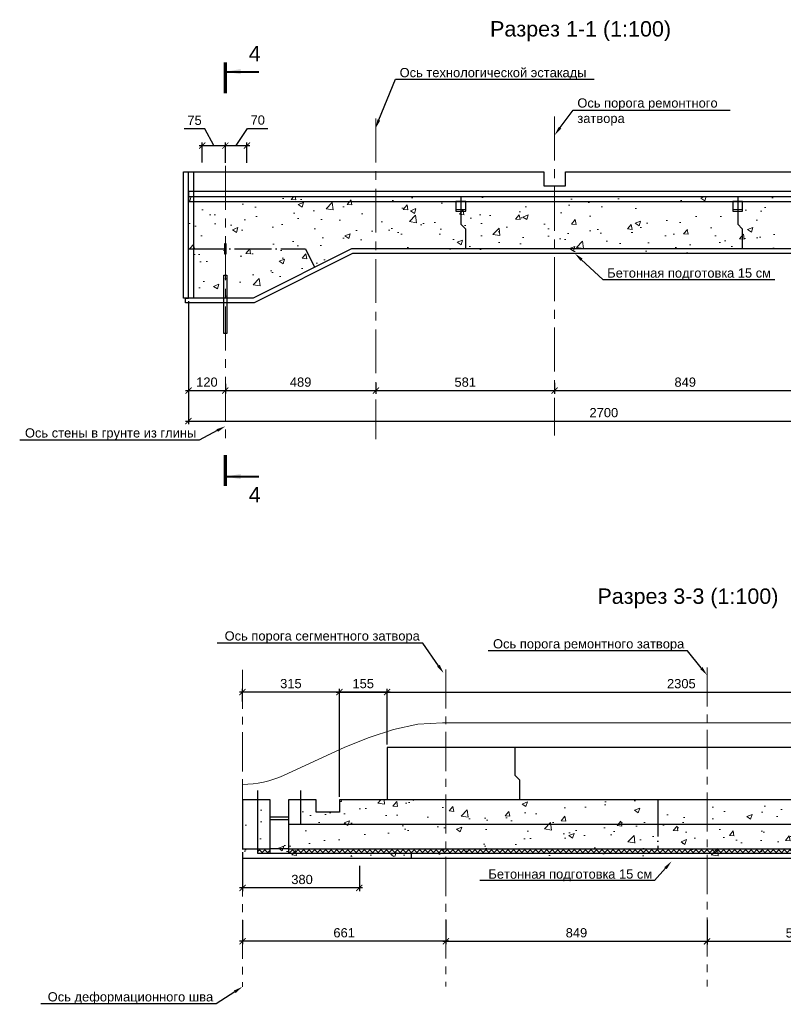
# Model space of a CAD drawing. Header units: millimetres. Extents: x 455957 to 840819, y 462720 to 618741.
# Tile 1 of 17: x 455957 to 480773, y 464935 to 496947. Entities that reach past the tile are written whole.
import ezdxf
from ezdxf import colors
from ezdxf.entities.mleader import LeaderData, LeaderLine
from ezdxf.enums import TextEntityAlignment as Align
from ezdxf.math import Vec2, Vec3

# ---------------------------------------------------------------- set-up
doc = ezdxf.new("R2010")
doc.units = ezdxf.units.MM
for name, pattern in [('ACAD_ISO04W100', [30, 24, -3, 0, -3]), ('PHANTOM', [63.5, 31.75, -6.35, 6.35, -6.35, 6.35, -6.35]), ('осевая', [50.8, 31.75, -6.35, 6.35, -6.35])]:
    doc.linetypes.add(name, pattern=pattern)
for name, color, linetype in [('00', 7, 'Continuous'), ('Оси', 1, 'осевая'), ('Размеры', 7, 'Continuous'), ('Штриховка', 7, 'Continuous')]:
    doc.layers.add(name, color=color, linetype=linetype)
for name, color, linetype, lineweight in [('Бетон', 7, 'Continuous', 50), ('ГТО-2_Размеры', 7, 'Continuous', 15), ('ГТО_Разрезы. Сечения.Узлы', 255, 'Continuous', 40), ('Мастика', 7, 'Continuous', 0), ('Отдел_Выноски(стрелка)', 7, 'Continuous', 15), ('Отдел_Заглавные надписи', 7, 'Continuous', 30)]:
    doc.layers.add(name, color=color, linetype=linetype, lineweight=lineweight)
doc.styles.add('arial', font='arial.ttf')
doc.styles.add('аrial', font='arial.ttf')
doc.styles.add('Рогун1', font='arial.ttf')
doc.dimstyles.new('100 мм', dxfattribs={"dimscale": 100, "dimtxt": 3.5, "dimasz": 2, "dimexe": 1, "dimexo": 1, "dimgap": 1.2, "dimtad": 1, "dimdec": 0, "dimlfac": 0.1, "dimrnd": 0.0001, "dimtxsty": 'Рогун1', "dimblk": 'ARCHTICK', "dimcen": 2.5, "dimdle": 1, "dimaunit": 1, "dimadec": 1, "dimazin": 0, "dimtfac": 1, "dimtdec": 0, "dimtmove": 1, "dimatfit": 3, "dimldrblk": 'ARCHTICK', "dimfxl": 1, "dimtfill": 1, "dimarcsym": 0})
doc.dimstyles.new('hren115', dxfattribs={"dimtxt": 0.3, "dimasz": 3, "dimexe": 0.18, "dimexo": 0.0625, "dimgap": 0.1, "dimtad": 2, "dimtih": 1, "dimtoh": 1, "dimdec": 4, "dimzin": 0, "dimdsep": 46, "dimtxsty": 'arial', "dimcen": 0, "dimclrt": 256, "dimadec": 0, "dimazin": 0, "dimtfac": 1, "dimtdec": 4, "dimtofl": 0, "dimtmove": 1, "dimatfit": 0, "dimfxl": 1, "dimtolj": 1, "dimtzin": 0, "dimarcsym": 1})

# ---------------------------------------------------------------- blocks, each defined once
blk = doc.blocks.new('_ArchTick')
at = {"color": 0, "linetype": 'ByBlock', "const_width": 0.15}
blk.add_lwpolyline([(-0.5, -0.5), (0.5, 0.5)], dxfattribs=at)
blk = doc.blocks.new('*D25')
at = {"layer": 'Defpoints', "color": 0, "transparency": 16777216}
for p in [(461441, 487746), (488441, 484301), (488441, 483896)]:
    blk.add_point(p, dxfattribs=at)
at = {"layer": 'ГТО-2_Размеры', "color": 0, "lineweight": -2, "transparency": 16777216}
for p, q in [((461441, 487646), (461441, 483796)), ((488441, 484201), (488441, 483796)), ((461341, 483896), (488541, 483896))]:
    blk.add_line(p, q, dxfattribs=at)
at = {"layer": 'ГТО-2_Размеры', "color": 0, "lineweight": -2, "transparency": 16777216, "xscale": 200, "yscale": 200, "zscale": 200, "rotation": 180}
blk.add_blockref('_ArchTick', (461441, 483896), dxfattribs=at)
at = {"layer": 'ГТО-2_Размеры', "color": 0, "lineweight": -2, "transparency": 16777216, "xscale": 200, "yscale": 200, "zscale": 200}
blk.add_blockref('_ArchTick', (488441, 483896), dxfattribs=at)
at = {"layer": 'ГТО-2_Размеры', "color": 0, "transparency": 16777216, "insert": (474941, 484170), "char_height": 300, "attachment_point": 5, "style": 'Рогун1'}
blk.add_mtext('2700', dxfattribs=at)
blk = doc.blocks.new('*D26')
at = {"layer": 'Defpoints', "color": 0, "transparency": 16777216}
for p in [(461441, 487896), (462641, 485207), (462641, 484889)]:
    blk.add_point(p, dxfattribs=at)
at = {"layer": 'ГТО-2_Размеры', "color": 0, "lineweight": -2, "transparency": 16777216}
for p, q in [((461441, 487796), (461441, 484789)), ((462641, 485107), (462641, 484789)), ((461341, 484889), (462741, 484889))]:
    blk.add_line(p, q, dxfattribs=at)
at = {"layer": 'ГТО-2_Размеры', "color": 0, "lineweight": -2, "transparency": 16777216, "xscale": 200, "yscale": 200, "zscale": 200, "rotation": 180}
blk.add_blockref('_ArchTick', (461441, 484889), dxfattribs=at)
at = {"layer": 'ГТО-2_Размеры', "color": 0, "lineweight": -2, "transparency": 16777216, "xscale": 200, "yscale": 200, "zscale": 200}
blk.add_blockref('_ArchTick', (462641, 484889), dxfattribs=at)
at = {"layer": 'ГТО-2_Размеры', "color": 0, "transparency": 16777216, "insert": (462041, 485162), "char_height": 300, "attachment_point": 5, "style": 'Рогун1'}
blk.add_mtext('120', dxfattribs=at)
blk = doc.blocks.new('*D27')
at = {"layer": 'Defpoints', "color": 0, "transparency": 16777216}
for p in [(462641, 485207), (467531, 485239), (467531, 484889)]:
    blk.add_point(p, dxfattribs=at)
at = {"layer": 'ГТО-2_Размеры', "color": 0, "lineweight": -2, "transparency": 16777216}
for p, q in [((462641, 485107), (462641, 484789)), ((467531, 485139), (467531, 484789)), ((462541, 484889), (467631, 484889))]:
    blk.add_line(p, q, dxfattribs=at)
at = {"layer": 'ГТО-2_Размеры', "color": 0, "lineweight": -2, "transparency": 16777216, "xscale": 200, "yscale": 200, "zscale": 200, "rotation": 180}
blk.add_blockref('_ArchTick', (462641, 484889), dxfattribs=at)
at = {"layer": 'ГТО-2_Размеры', "color": 0, "lineweight": -2, "transparency": 16777216, "xscale": 200, "yscale": 200, "zscale": 200}
blk.add_blockref('_ArchTick', (467531, 484889), dxfattribs=at)
at = {"layer": 'ГТО-2_Размеры', "color": 0, "transparency": 16777216, "insert": (465086, 485162), "char_height": 300, "attachment_point": 5, "style": 'Рогун1'}
blk.add_mtext('489', dxfattribs=at)
blk = doc.blocks.new('*D28')
at = {"layer": 'Defpoints', "color": 0, "transparency": 16777216}
for p in [(467531, 485239), (473341, 485239), (473341, 484888)]:
    blk.add_point(p, dxfattribs=at)
at = {"layer": 'ГТО-2_Размеры', "color": 0, "lineweight": -2, "transparency": 16777216}
for p, q in [((467531, 485139), (467531, 484788)), ((473341, 485139), (473341, 484788)), ((467431, 484888), (473441, 484888))]:
    blk.add_line(p, q, dxfattribs=at)
at = {"layer": 'ГТО-2_Размеры', "color": 0, "lineweight": -2, "transparency": 16777216, "xscale": 200, "yscale": 200, "zscale": 200, "rotation": 180}
blk.add_blockref('_ArchTick', (467531, 484888), dxfattribs=at)
at = {"layer": 'ГТО-2_Размеры', "color": 0, "lineweight": -2, "transparency": 16777216, "xscale": 200, "yscale": 200, "zscale": 200}
blk.add_blockref('_ArchTick', (473341, 484888), dxfattribs=at)
at = {"layer": 'ГТО-2_Размеры', "color": 0, "transparency": 16777216, "insert": (470436, 485161), "char_height": 300, "attachment_point": 5, "style": 'Рогун1'}
blk.add_mtext('581', dxfattribs=at)
blk = doc.blocks.new('*D29')
at = {"layer": 'Defpoints', "color": 0, "transparency": 16777216}
for p in [(481831, 485684), (473341, 485239), (481831, 484888)]:
    blk.add_point(p, dxfattribs=at)
at = {"layer": 'ГТО-2_Размеры', "color": 0, "lineweight": -2, "transparency": 16777216}
for p, q in [((481831, 485584), (481831, 484788)), ((473341, 485139), (473341, 484788)), ((473241, 484888), (481931, 484888))]:
    blk.add_line(p, q, dxfattribs=at)
at = {"layer": 'ГТО-2_Размеры', "color": 0, "lineweight": -2, "transparency": 16777216, "xscale": 200, "yscale": 200, "zscale": 200, "rotation": 180}
blk.add_blockref('_ArchTick', (473341, 484888), dxfattribs=at)
at = {"layer": 'ГТО-2_Размеры', "color": 0, "lineweight": -2, "transparency": 16777216, "xscale": 200, "yscale": 200, "zscale": 200}
blk.add_blockref('_ArchTick', (481831, 484888), dxfattribs=at)
at = {"layer": 'ГТО-2_Размеры', "color": 0, "transparency": 16777216, "insert": (477586, 485161), "char_height": 300, "attachment_point": 5, "style": 'Рогун1'}
blk.add_mtext('849', dxfattribs=at)
blk = doc.blocks.new('*D43')
at = {"layer": 'Defpoints', "color": 0, "transparency": 16777216}
for p in [(463341, 492853), (462641, 492196), (463341, 492196)]:
    blk.add_point(p, dxfattribs=at)
at = {"layer": 'ГТО-2_Размеры', "color": 0, "lineweight": -2, "transparency": 16777216}
for p, q in [((462991, 492853), (463360, 493408)), ((463360, 493408), (464026, 493408)), ((462541, 492853), (463441, 492853)), ((462641, 492296), (462641, 492953)), ((463341, 492296), (463341, 492953))]:
    blk.add_line(p, q, dxfattribs=at)
at = {"layer": 'ГТО-2_Размеры', "color": 0, "lineweight": -2, "transparency": 16777216, "xscale": 200, "yscale": 200, "zscale": 200, "rotation": 180}
blk.add_blockref('_ArchTick', (462641, 492853), dxfattribs=at)
at = {"layer": 'ГТО-2_Размеры', "color": 0, "lineweight": -2, "transparency": 16777216, "xscale": 200, "yscale": 200, "zscale": 200}
blk.add_blockref('_ArchTick', (463341, 492853), dxfattribs=at)
at = {"layer": 'ГТО-2_Размеры', "color": 0, "transparency": 16777216, "insert": (463693, 493682), "char_height": 300, "attachment_point": 5, "style": 'Рогун1'}
blk.add_mtext('70', dxfattribs=at)
blk = doc.blocks.new('*D47')
at = {"layer": 'Defpoints', "color": 0, "transparency": 16777216}
for p in [(484106, 468056), (478296, 467778), (478296, 466982)]:
    blk.add_point(p, dxfattribs=at)
at = {"layer": 'ГТО-2_Размеры', "color": 0, "lineweight": -2, "transparency": 16777216}
for p, q in [((484106, 467956), (484106, 466882)), ((478296, 467678), (478296, 466882)), ((484206, 466982), (478196, 466982))]:
    blk.add_line(p, q, dxfattribs=at)
at = {"layer": 'ГТО-2_Размеры', "color": 0, "lineweight": -2, "transparency": 16777216, "xscale": 200, "yscale": 200, "zscale": 200, "rotation": 180}
blk.add_blockref('_ArchTick', (478296, 466982), dxfattribs=at)
at = {"layer": 'ГТО-2_Размеры', "color": 0, "lineweight": -2, "transparency": 16777216, "xscale": 200, "yscale": 200, "zscale": 200}
blk.add_blockref('_ArchTick', (484106, 466982), dxfattribs=at)
at = {"layer": 'ГТО-2_Размеры', "color": 0, "transparency": 16777216, "insert": (481201, 467255), "char_height": 300, "attachment_point": 5, "style": 'Рогун1'}
blk.add_mtext('581', dxfattribs=at)
blk = doc.blocks.new('*D50')
at = {"layer": 'Defpoints', "color": 0, "transparency": 16777216}
for p in [(463196, 467775), (469806, 467780), (463196, 466986)]:
    blk.add_point(p, dxfattribs=at)
at = {"layer": 'ГТО-2_Размеры', "color": 0, "lineweight": -2, "transparency": 16777216}
for p, q in [((463196, 467675), (463196, 466886)), ((469806, 467680), (469806, 466886)), ((469906, 466986), (463096, 466986))]:
    blk.add_line(p, q, dxfattribs=at)
at = {"layer": 'ГТО-2_Размеры', "color": 0, "lineweight": -2, "transparency": 16777216, "xscale": 200, "yscale": 200, "zscale": 200, "rotation": 180}
blk.add_blockref('_ArchTick', (463196, 466986), dxfattribs=at)
at = {"layer": 'ГТО-2_Размеры', "color": 0, "lineweight": -2, "transparency": 16777216, "xscale": 200, "yscale": 200, "zscale": 200}
blk.add_blockref('_ArchTick', (469806, 466986), dxfattribs=at)
at = {"layer": 'ГТО-2_Размеры', "color": 0, "transparency": 16777216, "insert": (466501, 467259), "char_height": 300, "attachment_point": 5, "style": 'Рогун1'}
blk.add_mtext('661', dxfattribs=at)
blk = doc.blocks.new('*D56')
at = {"layer": 'Defpoints', "color": 0, "transparency": 16777216}
for p in [(463196, 475088), (463196, 474676), (466346, 473436)]:
    blk.add_point(p, dxfattribs=at)
at = {"layer": 'ГТО-2_Размеры', "color": 0, "lineweight": -2, "transparency": 16777216}
for p, q in [((466446, 475088), (463096, 475088)), ((463196, 474776), (463196, 475188)), ((466346, 473536), (466346, 475188))]:
    blk.add_line(p, q, dxfattribs=at)
at = {"layer": 'ГТО-2_Размеры', "color": 0, "lineweight": -2, "transparency": 16777216, "xscale": 200, "yscale": 200, "zscale": 200, "rotation": 180}
blk.add_blockref('_ArchTick', (463196, 475088), dxfattribs=at)
at = {"layer": 'ГТО-2_Размеры', "color": 0, "lineweight": -2, "transparency": 16777216, "xscale": 200, "yscale": 200, "zscale": 200}
blk.add_blockref('_ArchTick', (466346, 475088), dxfattribs=at)
at = {"layer": 'ГТО-2_Размеры', "color": 0, "transparency": 16777216, "insert": (464771, 475361), "char_height": 300, "attachment_point": 5, "style": 'Рогун1'}
blk.add_mtext('315', dxfattribs=at)
blk = doc.blocks.new('*D55')
at = {"layer": 'Defpoints', "color": 0, "transparency": 16777216}
for p in [(478296, 467778), (469806, 467520), (478296, 466986)]:
    blk.add_point(p, dxfattribs=at)
at = {"layer": 'ГТО-2_Размеры', "color": 0, "lineweight": -2, "transparency": 16777216}
for p, q in [((469806, 467420), (469806, 466886)), ((478296, 467678), (478296, 466886)), ((469706, 466986), (478396, 466986))]:
    blk.add_line(p, q, dxfattribs=at)
at = {"layer": 'ГТО-2_Размеры', "color": 0, "lineweight": -2, "transparency": 16777216, "xscale": 200, "yscale": 200, "zscale": 200, "rotation": 180}
blk.add_blockref('_ArchTick', (469806, 466986), dxfattribs=at)
at = {"layer": 'ГТО-2_Размеры', "color": 0, "lineweight": -2, "transparency": 16777216, "xscale": 200, "yscale": 200, "zscale": 200}
blk.add_blockref('_ArchTick', (478296, 466986), dxfattribs=at)
at = {"layer": 'ГТО-2_Размеры', "color": 0, "transparency": 16777216, "insert": (474051, 467259), "char_height": 300, "attachment_point": 5, "style": 'Рогун1'}
blk.add_mtext('849', dxfattribs=at)
blk = doc.blocks.new('*D60')
at = {"layer": 'Defpoints', "color": 0, "transparency": 16777216}
for p in [(489396, 475086), (489396, 473286), (466346, 471586)]:
    blk.add_point(p, dxfattribs=at)
at = {"layer": 'ГТО-2_Размеры', "color": 0, "lineweight": -2, "transparency": 16777216}
for p, q in [((466246, 475086), (489496, 475086)), ((466346, 471686), (466346, 475186)), ((489396, 473386), (489396, 475186))]:
    blk.add_line(p, q, dxfattribs=at)
at = {"layer": 'ГТО-2_Размеры', "color": 0, "lineweight": -2, "transparency": 16777216, "xscale": 200, "yscale": 200, "zscale": 200, "rotation": 180}
blk.add_blockref('_ArchTick', (466346, 475086), dxfattribs=at)
at = {"layer": 'ГТО-2_Размеры', "color": 0, "lineweight": -2, "transparency": 16777216, "xscale": 200, "yscale": 200, "zscale": 200}
blk.add_blockref('_ArchTick', (489396, 475086), dxfattribs=at)
at = {"layer": 'ГТО-2_Размеры', "color": 0, "transparency": 16777216, "insert": (477460, 475359), "char_height": 300, "attachment_point": 5, "style": 'Рогун1'}
blk.add_mtext('2305', dxfattribs=at)
blk = doc.blocks.new('*D68')
at = {"layer": 'Defpoints', "color": 0, "transparency": 16777216}
for p in [(462641, 492853), (461891, 492206), (462641, 492196)]:
    blk.add_point(p, dxfattribs=at)
at = {"layer": 'ГТО-2_Размеры', "color": 0, "lineweight": -2, "transparency": 16777216}
for p, q in [((461973, 493400), (461304, 493400)), ((462266, 492853), (461973, 493400)), ((461791, 492853), (462741, 492853)), ((461891, 492306), (461891, 492953)), ((462641, 492296), (462641, 492953))]:
    blk.add_line(p, q, dxfattribs=at)
at = {"layer": 'ГТО-2_Размеры', "color": 0, "lineweight": -2, "transparency": 16777216, "xscale": 200, "yscale": 200, "zscale": 200, "rotation": 180}
blk.add_blockref('_ArchTick', (461891, 492853), dxfattribs=at)
at = {"layer": 'ГТО-2_Размеры', "color": 0, "lineweight": -2, "transparency": 16777216, "xscale": 200, "yscale": 200, "zscale": 200}
blk.add_blockref('_ArchTick', (462641, 492853), dxfattribs=at)
at = {"layer": 'ГТО-2_Размеры', "color": 0, "transparency": 16777216, "insert": (461639, 493673), "char_height": 300, "attachment_point": 5, "style": 'Рогун1'}
blk.add_mtext('75', dxfattribs=at)
blk = doc.blocks.new('*D121')
at = {"layer": 'Defpoints', "color": 0, "transparency": 16777216}
for p in [(463196, 469986), (466996, 469534), (463196, 468719)]:
    blk.add_point(p, dxfattribs=at)
at = {"layer": 'ГТО-2_Размеры', "color": 0, "lineweight": -2, "transparency": 16777216}
for p, q in [((463196, 469886), (463196, 468619)), ((466996, 469434), (466996, 468619)), ((467096, 468719), (463096, 468719))]:
    blk.add_line(p, q, dxfattribs=at)
at = {"layer": 'ГТО-2_Размеры', "color": 0, "lineweight": -2, "transparency": 16777216, "xscale": 200, "yscale": 200, "zscale": 200, "rotation": 180}
blk.add_blockref('_ArchTick', (463196, 468719), dxfattribs=at)
at = {"layer": 'ГТО-2_Размеры', "color": 0, "lineweight": -2, "transparency": 16777216, "xscale": 200, "yscale": 200, "zscale": 200}
blk.add_blockref('_ArchTick', (466996, 468719), dxfattribs=at)
at = {"layer": 'ГТО-2_Размеры', "color": 0, "transparency": 16777216, "insert": (465133, 468992), "char_height": 300, "attachment_point": 5, "style": 'Рогун1', "bg_fill": 3, "box_fill_scale": 1.1, "bg_fill_color": 256, "bg_fill_true_color": 13158600, "bg_fill_transparency": 0}
blk.add_mtext('380', dxfattribs=at)
blk = doc.blocks.new('*D122')
at = {"layer": 'Defpoints', "color": 0, "transparency": 16777216}
for p in [(466346, 475088), (466346, 474676), (467896, 473286)]:
    blk.add_point(p, dxfattribs=at)
at = {"layer": 'ГТО-2_Размеры', "color": 0, "lineweight": -2, "transparency": 16777216}
for p, q in [((467996, 475088), (466246, 475088)), ((466346, 474776), (466346, 475188)), ((467896, 473386), (467896, 475188))]:
    blk.add_line(p, q, dxfattribs=at)
at = {"layer": 'ГТО-2_Размеры', "color": 0, "lineweight": -2, "transparency": 16777216, "xscale": 200, "yscale": 200, "zscale": 200, "rotation": 180}
blk.add_blockref('_ArchTick', (466346, 475088), dxfattribs=at)
at = {"layer": 'ГТО-2_Размеры', "color": 0, "lineweight": -2, "transparency": 16777216, "xscale": 200, "yscale": 200, "zscale": 200}
blk.add_blockref('_ArchTick', (467896, 475088), dxfattribs=at)
at = {"layer": 'ГТО-2_Размеры', "color": 0, "transparency": 16777216, "insert": (467121, 475361), "char_height": 300, "attachment_point": 5, "style": 'Рогун1'}
blk.add_mtext('155', dxfattribs=at)
blk = doc.blocks.new('*U42')
at = {"color": 7, "lineweight": 70, "ltscale": 100}
for p, q in [((0, 130.87), (0, 120.87)), ((0, 3.23), (0, -6.77))]:
    blk.add_line(p, q, dxfattribs=at)
at = {"ltscale": 100, "style": 'аrial', "flags": 8}
for tag, height, p in [('W', 5, (9.6, 133.77)), ('W1', 3.5, (16.84, 96.43)), ('M', 5, (9.6, -9.67))]:
    blk.add_attdef(tag, text='', height=height, dxfattribs=at).set_placement(p, align=Align.MIDDLE)
at = {"color": 7, "ltscale": 100}
for points in [[(0, 127.87), (11, 127.87)], [(0, -3.77), (11, -3.77)]]:
    blk.add_leader(points, dimstyle='hren115', override={"dimasz": 5, "dimgap": 0.1, "dimtad": 0, "dimfxl": 1.25, "dimtfillclr": 256}, dxfattribs=at)

msp = doc.modelspace()

# ---------------------------------------------------------------- hatches: boundary and pattern name
at = {"layer": 'Мастика', "lineweight": 13}
h = msp.add_hatch(dxfattribs=at)
h.set_pattern_fill('ANSI37', color=256, scale=40)
h.set_pattern_definition([(45, (-72734.78, 340461.12), (-89.80256, 89.80256), []), (135, (-72734.78, 340461.12), (-89.80256, -89.80256), [])])
h.paths.add_polyline_path([(490296.4726787, 469985.7870992), (490296.4726787, 469835.7870992), (464696.4726787, 469835.7870992), (464696.1519671, 469985.7749144)])
h.paths.add_polyline_path([(491296.4726787, 469985.7870992), (491296.4726787, 469835.7931916), (490896.1519671, 469835.7810068), (490896.1519671, 469985.7749144)])
h.paths.add_polyline_path([(464096.4726787, 469985.7870992), (464096.4726787, 469835.7870992), (463696.4726787, 469835.7870992), (463696.4726787, 469985.7749144)])
at = {"layer": 'Штриховка', "lineweight": 13}
h = msp.add_hatch(dxfattribs=at)
h.set_pattern_fill('AR-CONC', color=256, scale=10, style=0)
h.set_pattern_definition([(50, (-63227.2, 302325.6), (1821.8467, -159.391), [190.5, -2095.5]), (355, (-63227.2, 302325.6), (-352.434, 1910.5685), [152.4, -1676.406]), (100.45144, (-63075.4, 302312.3), (1469.4125, 1751.1775), [161.9, -1780.9024]), (46.1842, (-63227.2, 302833.6), (2710.79, -420.423), [285.75, -3143.25]), (96.63556, (-63001.3, 302798.6), (2374.041, 2474.261), [242.85, -2671.356]), (351.18415, (-63227.2, 302833.6), (2374.041, 2474.261), [228.6, -2514.597]), (21, (-62973.2, 302706.6), (1516.144, -1022.652), [190.5, -2095.5]), (326, (-62973.2, 302706.6), (618.02, 1841.8797), [152.4, -1676.4]), (71.45144, (-62846.9, 302621.4), (2134.164, 819.2277), [161.9, -1780.8994]), (37.5, (-63227.2, 302325.6), (30.886, 845.5504), [0, -1656.08, 0, -1701.8, 0, -1682.75]), (7.5, (-63227.2, 302325.6), (668.1966, 1001.8057), [0, -970.28, 0, -1617.98, 0, -641.35]), (327.5, (-63793.65, 302325.6), (1355.90595, -57.28744), [0, -635, 0, -1981.2, 0, -2628.9]), (317.5, (-64047.6, 302325.6), (1481.2918, 254.265), [0, -825.5, 0, -1315.72, 0, -1866.9])])
h.paths.add_polyline_path([(488440.7061418, 489496.4506863), (483740.7061418, 489496.4506863), (483740.7061418, 491196.4506863), (461440.7061418, 491196.4506863), (461440.7061418, 487746.4506863), (463576.1163385, 487746.4506863), (466776.1163385, 489346.4506863), (481705.2959452, 489346.4506863), (484905.2959452, 487746.4506863), (488440.7061418, 487746.4506863)])
h = msp.add_hatch(dxfattribs=at)
h.set_pattern_fill('AR-CONC', color=256, scale=10, style=0)
h.set_pattern_definition([(50, (-199567, 165124.1), (1821.8467, -159.391), [190.5, -2095.5]), (355, (-199567, 165124), (-352.434, 1910.5685), [152.4, -1676.406]), (100.45144, (-199415.1, 165110.8), (1469.4125, 1751.1775), [161.9, -1780.9024]), (46.1842, (-199567, 165632), (2710.7904, -420.423), [285.75, -3143.25]), (96.63556, (-199341, 165597), (2374.041, 2474.261), [242.85, -2671.356]), (351.18415, (-199567, 165632), (2374.041, 2474.261), [228.6, -2514.597]), (21, (-199313, 165505.1), (1516.144, -1022.652), [190.5, -2095.5]), (326, (-199313, 165505), (618.0203, 1841.8797), [152.4, -1676.4]), (71.45144, (-199186.6, 165419.9), (2134.164, 819.2277), [161.9, -1780.8994]), (37.5, (-199566.96, 165124.1), (30.88603, 845.5504), [0, -1656.08, 0, -1701.8, 0, -1682.75]), (7.5, (-199567, 165124.1), (668.1966, 1001.8057), [0, -970.28, 0, -1617.98, 0, -641.35]), (327.5, (-200133.4, 165124.1), (1355.90595, -57.28744), [0, -635, 0, -1981.2, 0, -2628.9]), (317.5, (-200387.4, 165124.1), (1481.2918, 254.265), [0, -825.5, 0, -1315.72, 0, -1866.9])])
h.paths.add_polyline_path([(465444.6962966, 471588.0590333), (464696.4726787, 471583.5151652), (464696.4726787, 470285.7870992), (464096.4726787, 470285.7870992), (464096.4726787, 471585.7870992), (463196.4726787, 471585.7870992), (463196.4726787, 469752.9220785), (487015.6130045, 469685.7870992), (491796.4726787, 469685.7870992), (491796.4726787, 473285.7782997), (490896.4726787, 473285.7782997), (490896.4726787, 469815.7870992), (490296.4726787, 469815.7870992), (490296.4726787, 473285.7782997), (489396.4726787, 473285.7782997), (489396.4726787, 471585.7870992), (466346.4726787, 471585.7870992), (466346.4726787, 471185.7870992), (465596.8942138, 471185.7870992), (465596.0511437, 471585.7870992)])

# ---------------------------------------------------------------- linework, layer by layer
msp.add_line((468676.0966241, 469835.7870992), (468676.0966241, 469685.7870992))
at = {"color": 6, "lineweight": 25}
for points in [[(461280.7061418, 491996.4506863), (461600.7061419, 491996.4506863), (461600.7061419, 487896.4506863), (461280.7061418, 487896.4506863)], [(483580.7061418, 491036.4506862), (483580.7061416, 489336.4506863), (488440.7061417, 489336.4506862), (488440.706142, 489656.4506864), (483900.7061419, 489656.4506864), (483900.7061421, 491356.4506835), (461440.706142, 491356.4506864), (461440.7061417, 491036.4506862)], [(470450.7063376, 491036.4507126), (470130.7062855, 491036.4506598), (470130.7062855, 490720.3315594), (470450.7063376, 490720.3316122)], [(479450.7061937, 491036.4507126), (479130.7061416, 491036.4506598), (479130.7061416, 490720.3315594), (479450.7061937, 490720.3316122)], [(462614.5869647, 489656.4506358), (462614.5869647, 489336.4506358), (462666.8252185, 489336.4506358), (462666.8252185, 489656.4506358)]]:
    msp.add_lwpolyline(points, close=True, dxfattribs=at)
at = {"color": 4, "linetype": 'ACAD_ISO04W100', "lineweight": 25, "ltscale": 50}
for points in [[(470290.7061418, 491196.4439861), (470290.7061418, 490296.4439861), (470440.7061418, 490146.4439861), (470440.7061418, 489496.4439861)], [(479290.7061418, 491196.4439861), (479290.7061418, 490296.4439861), (479440.7061418, 490146.4439861), (479440.7061418, 489496.4439861)], [(461440.7061418, 489496.4506863), (465240.7061418, 489496.4506863), (465540.7061418, 488896.4506863)]]:
    msp.add_lwpolyline(points, dxfattribs=at)
at = {"color": 3, "lineweight": 25}
for points in [[(488440.7061418, 487896.4506863), (488440.7061418, 487746.4506863), (484905.2959452, 487746.4506863), (481705.2959452, 489346.4506863), (466776.1163385, 489346.4506863), (463576.1163385, 487746.4506863), (462640.7061418, 487746.4506863), (461340.7061418, 487746.4506863), (461340.7061418, 487896.4506863), (461440.7061418, 487896.4506863)], [(463196.4726787, 469685.7870992), (463696.4726787, 469685.7870992), (491796.4726787, 469685.7870992), (491796.4726787, 470085.7870992)]]:
    msp.add_lwpolyline(points, dxfattribs=at)
at = {"color": 1, "lineweight": 25, "ltscale": 100}
msp.add_lwpolyline([(462590.7061418, 488646.4506863), (462690.7061418, 488646.4506863), (462690.7061418, 486746.4506863), (462590.7061418, 486746.4506863)], close=True, dxfattribs=at)
at = {"color": 2, "lineweight": 25}
msp.add_lwpolyline([(489396.4726787, 473285.7782997), (467896.4726787, 473285.7782997), (467896.4726787, 471585.7782997)], dxfattribs=at)
at = {"color": 4, "linetype": 'ACAD_ISO04W100', "ltscale": 50}
for points in [[(472046.4726787, 473285.7782997), (472046.4726787, 472385.7782997), (472196.4726787, 472235.7782997), (472196.4726787, 471585.7782997)], [(476696.4726787, 471585.7870992), (476696.4726787, 469985.7870992)]]:
    msp.add_lwpolyline(points, dxfattribs=at)
at = {"layer": 'Бетон', "color": 2, "lineweight": 25, "ltscale": 10}
msp.add_lwpolyline([(483740.7061418, 491196.4506863), (483740.7061418, 489496.4506863), (488440.7061418, 489496.4506863), (488440.7061418, 487896.4506863), (484940.7061418, 487896.4506863), (481740.7061418, 489496.4506863), (466740.7061418, 489496.4506863), (463540.7061418, 487896.4506863), (462640.7061418, 487896.4506863), (461440.7061418, 487896.4506863), (461440.7061418, 491196.4506863)], close=True, dxfattribs=at)
at = {"layer": 'Бетон', "color": 251, "linetype": 'PHANTOM', "lineweight": 0, "ltscale": 10}
for points in [[(470130.7062855, 490772.5698396), (470450.7063376, 490772.5698396)], [(479130.7061416, 490772.5698396), (479450.7061937, 490772.5698396)]]:
    msp.add_lwpolyline(points, dxfattribs=at)
at = {"layer": 'Бетон', "color": 2, "lineweight": 25, "ltscale": 10}
for points in [[(490296.4726787, 469835.7870992), (490296.4726787, 473285.7782997), (489396.4726787, 473285.7782997), (489396.4726787, 471585.7870992), (466346.4726787, 471585.7870992), (466346.4726787, 471185.7870992), (465596.4726787, 471185.7870992), (465596.4726787, 471585.7870992), (464696.4726787, 471585.7870992), (464696.4726787, 469835.7870992), (464096.4726787, 469835.7870992)], [(464096.4726787, 469835.7870992), (464096.4726787, 471585.7870992), (463196.4726787, 471585.7870992), (463196.4726787, 469985.7870992), (464096.4726787, 469985.7870992)], [(464696.4726787, 469985.7870992), (464096.4726787, 469985.7870992)], [(464696.4726787, 469985.7870992), (487015.6130045, 469985.7870992), (490296.4726787, 469985.7870992)]]:
    msp.add_lwpolyline(points, dxfattribs=at)
at = {"layer": 'Бетон', "color": 1, "lineweight": 25, "ltscale": 10}
for points in [[(463696.4726787, 469835.7870992), (463696.4726787, 471885.7870992)], [(490296.4726787, 470785.7870992), (465096.4726787, 470785.7870992), (465096.4726787, 471885.7870992)], [(465096.4726787, 470785.7870992), (464696.4726787, 470785.7870992)]]:
    msp.add_lwpolyline(points, dxfattribs=at)
msp.add_lwpolyline([(464096.4726787, 471035.7870992), (464696.4726787, 471035.7870992), (464696.4726787, 470935.7870992), (464096.4726787, 470935.7870992)], close=True, dxfattribs=at)
at = {"layer": 'Бетон', "color": 5, "lineweight": 25, "ltscale": 10}
msp.add_lwpolyline([(491296.4726787, 469835.7870992), (463696.4726787, 469835.7870992)], dxfattribs=at)
at = {"layer": 'ГТО-2_Размеры'}
msp.add_lwpolyline([(491796.4726787, 473285.7782997), (491796.4726787, 474085.7782997), (470680.4726787, 474085.7782997), (469980.4726787, 474085.7782997), (469696.4726787, 474085.7782997), (468899.1562676, 474038.2062467), (468107.1562676, 473871.8862467), (467315.1562676, 473610.5262467), (466523.1562676, 473293.7262467), (464533.770625, 472378.6088511, -0.1082040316), (463196.4726787, 472085.7782997), (463196.4726787, 471585.7782997)], format="xyb", dxfattribs=at)
at = {"layer": 'Оси', "linetype": 'осевая', "lineweight": 15, "ltscale": 45}
for points in [[(467530.7061418, 493737.7184676), (467530.7061418, 483304.4080453)], [(473340.7061418, 493797.0109146), (473340.7061418, 483427.4888763)], [(462640.7061418, 492196.3220297), (462640.7061418, 483304.4080453)]]:
    msp.add_lwpolyline(points, dxfattribs=at)
at = {"layer": 'Оси', "linetype": 'осевая', "lineweight": 15, "ltscale": 40}
for points in [[(463196.4726787, 475810.1858586), (463196.4726787, 465506.4996407)], [(469806.4726787, 475820.9684631), (469806.4726787, 465517.2822452)], [(478296.4726787, 475886.8042836), (478296.4726787, 465517.2822452)]]:
    msp.add_lwpolyline(points, dxfattribs=at)
at = {"layer": 'Размеры', "lineweight": 25}
for points in [[(461440.7061418, 491196.4506863), (461440.7061418, 491996.4506863), (472560.7063532, 491995.9937303)], [(472560.7063532, 491995.9937303), (472990.7061418, 491995.9937303), (472990.7061418, 491545.9849307), (473690.7061418, 491545.9849307), (473690.7061418, 491995.9937303), (474165.6606691, 491995.9937303)], [(474165.6606691, 491995.9937303), (481237.8868943, 491996.4341748)]]:
    msp.add_lwpolyline(points, dxfattribs=at)

# ---------------------------------------------------------------- block references
at = {"layer": 'ГТО_Разрезы. Сечения.Узлы', "color": 18, "true_color": 0x000000}
ref = msp.add_blockref('*U42', (462633.6038014, 482469.7422897), dxfattribs=dict(at, xscale=100, yscale=100, zscale=100))
ref.add_attrib('W', '4', dxfattribs={"layer": '00', "color": 0, "ltscale": 100, "height": 500, "style": 'аrial', "flags": 8}).set_placement((463593.6038014, 495847.0492248), align=Align.MIDDLE)
ref.add_attrib('M', '4', dxfattribs={"layer": '00', "color": 0, "ltscale": 100, "height": 500, "style": 'аrial', "flags": 8}).set_placement((463593.6038014, 481502.881072), align=Align.MIDDLE)

# ---------------------------------------------------------------- texts
at = {"layer": 'Отдел_Заглавные надписи', "char_height": 500, "attachment_point": 5, "style": 'arial'}
for s, insert, width in [('Разрез 1-1 (1:100)', (474184.1529893, 496574.2024662), 7857.108176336), ('Разрез 3-3 (1:100)', (477673.8146064, 478129.9439951), 7964.63366331)]:
    msp.add_mtext(s, dxfattribs=dict(at, insert=insert, width=width))

# ---------------------------------------------------------------- dimensions: what is measured, and where the dimension line sits
at = {"layer": 'ГТО-2_Размеры'}
for base, p1, p2, picture, middle in [((462640.7061418, 492852.6429582), (461890.7061418, 492205.6216012), (462640.7061418, 492196.3220297), '*D68', (461853.4222512, 493400.3996982)), ((463340.7061418, 492852.6429582), (462640.7061418, 492196.3220297), (463340.7061418, 492196.3220297), '*D43', (463479.86074, 493408.406727))]:
    dim = msp.add_linear_dim(base=base, p1=p1, p2=p2, dimstyle='100 мм', override={"dimtxt": 3, "dimdec": 6, "dimtfill": 0}, dxfattribs=at)
    dim.commit()
    dim.dimension.update_dxf_attribs({"geometry": picture, "text_midpoint": middle, "dimtype": 160})
for base, p1, p2, picture, middle in [((462640.7061418, 484888.8443765), (461440.7061418, 487896.4506863), (462640.7061418, 485207.1029776), '*D26', (462040.7061418, 485162.0162728)), ((488440.7061418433, 483896.4506862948), (461440.7061418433, 487746.4506862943), (488440.7061418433, 484301.1212886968), '*D25', (474940.7061418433, 484169.6225826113)), ((481830.7061418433, 484887.5943765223), (473340.7061418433, 485239.2474555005), (481830.7061418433, 485684.4460182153), '*D29', (477585.7061418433, 485160.7662728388)), ((467530.7061418, 484888.8443765), (462640.7061418, 485207.1029776), (467530.7061418, 485239.2474555), '*D27', (465085.7061418, 485162.0162728)), ((473340.7061418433, 484887.5943765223), (467530.7061418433, 485239.2474555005), (473340.7061418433, 485239.2474555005), '*D28', (470435.7061418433, 485160.7662728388)), ((478296.4726787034, 466985.787099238), (469806.4726787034, 467519.8639941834), (478296.4726787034, 467777.7684809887), '*D55', (474051.4726787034, 467258.9589955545))]:
    dim = msp.add_linear_dim(base=base, p1=p1, p2=p2, dimstyle='100 мм', override={"dimtxt": 3, "dimdec": 6, "dimtfill": 0}, dxfattribs=at)
    dim.commit()
    dim.dimension.update_dxf_attribs({"geometry": picture, "text_midpoint": middle})
for base, p1, p2, picture, middle in [((463196.4726787, 475088.0590333), (466346.4726787, 473435.7870992), (463196.4726787, 474675.8924682), '*D56', (464771.4726787, 475088.0590333)), ((466346.4726787, 475088.0590333), (467896.4726787, 473285.7782997), (466346.4726787, 474675.8924682), '*D122', (467121.4726787, 475088.0590333)), ((489396.4726787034, 475085.7870992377), (466346.4726787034, 471585.7870992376), (489396.4726787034, 473285.7782996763), '*D60', (477460.4293587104, 475085.7870992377))]:
    dim = msp.add_linear_dim(base=base, p1=p1, p2=p2, angle=180, dimstyle='100 мм', override={"dimtxt": 3, "dimdec": 6, "dimtfill": 0}, dxfattribs=at)
    dim.commit()
    dim.dimension.update_dxf_attribs({"geometry": picture, "text_midpoint": middle, "dimtype": 160})
for base, p1, p2, picture, middle in [((478296.4726787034, 466982.037099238), (484106.4726787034, 468056.2404464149), (478296.4726787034, 467777.7684809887), '*D47', (481201.4726787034, 467255.2089955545)), ((463196.4726787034, 466985.787099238), (469806.4726787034, 467780.2605630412), (463196.4726787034, 467775.2808570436), '*D50', (466501.4726787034, 467258.9589955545))]:
    dim = msp.add_linear_dim(base=base, p1=p1, p2=p2, angle=180, dimstyle='100 мм', override={"dimtxt": 3, "dimdec": 6, "dimtfill": 0}, dxfattribs=at)
    dim.commit()
    dim.dimension.update_dxf_attribs({"geometry": picture, "text_midpoint": middle})

# ---------------------------------------------------------------- leaders
at = {"layer": 'Отдел_Выноски(стрелка)'}
ml = msp.add_multileader_mtext('Standard', dxfattribs=at)
ml.set_content('Ось технологической эстакады', color=256, style='arial')
ml.set_leader_properties()
ml.build(insert=Vec2(0, 0))
ml.multileader.update_dxf_attribs({"text_left_attachment_type": 6, "text_right_attachment_type": 6, "dogleg_length": 136.6171409, "arrow_head_size": 300})
ctx = ml.context
ctx.base_point, ctx.char_height, ctx.arrow_head_size, ctx.plane_origin = Vec3(468301.6434043, 495015.2968026), 300, 300, Vec3(464005.9149391, 510238.6626375)
ctx.left_attachment, ctx.right_attachment = 6, 6
notes = []
notes.append((ctx, [(0, (1, 1, 0), (468165.0262634, 495015.2968026), (1, 0), 136.6171409, [(0, [(467517.3607461, 493408.1799374)], 0, [])])]))
ctx.mtext.insert, ctx.mtext.width, ctx.mtext.defined_height, ctx.mtext.flow_direction = Vec3(468303.6434043, 495376.8929827), 6264.392425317, 383.2878581, 5
ml = msp.add_multileader_mtext('Standard', dxfattribs=at)
ml.set_content('Ось порога ремонтного затвора', color=256, style='arial')
ml.set_leader_properties()
ml.build(insert=Vec2(0, 0))
ml.multileader.update_dxf_attribs({"text_left_attachment_type": 6, "text_right_attachment_type": 6, "dogleg_length": 136.6171409, "arrow_head_size": 300})
ctx = ml.context
ctx.base_point, ctx.char_height, ctx.arrow_head_size, ctx.plane_origin = Vec3(474078.0203604, 494005.9806098), 300, 300, Vec3(475273.1847649, 510207.5371365)
ctx.left_attachment, ctx.right_attachment = 6, 6
notes.append((ctx, [(0, (1, 1, 0), (473941.4032194, 494005.9806098), (1, 0), 136.6171409, [(0, [(473340.7061418, 493195.8154776)], 0, [])])]))
ctx.mtext.insert, ctx.mtext.width, ctx.mtext.defined_height, ctx.mtext.flow_direction = Vec3(474080.0203604, 494389.2684679), 4915.084053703, 383.2878581, 5
ml = msp.add_multileader_mtext('Standard', dxfattribs=at)
ml.set_content('Бетонная подготовка 15 см', color=256, style='arial')
ml.set_leader_properties()
ml.build(insert=Vec2(0, 0))
ml.multileader.update_dxf_attribs({"text_left_attachment_type": 6, "text_right_attachment_type": 6, "dogleg_length": 136.6171409, "arrow_head_size": 300})
ctx = ml.context
ctx.base_point, ctx.char_height, ctx.arrow_head_size, ctx.plane_origin = Vec3(475049.1015426, 488499.641853), 300, 300, Vec3(469306.1282855, 495776.0169009)
ctx.left_attachment, ctx.right_attachment = 6, 6
notes.append((ctx, [(0, (1, 1, 0), (474912.4844016, 488499.641853), (1, 0), 136.6171409, [(0, [(473995.4926895, 489346.4506863)], 0, [])])]))
ctx.mtext.insert, ctx.mtext.width, ctx.mtext.defined_height, ctx.mtext.flow_direction = Vec3(475051.1015426, 488861.2380331), 5394.542015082, 383.2878581, 5
ml = msp.add_multileader_mtext('Standard', dxfattribs=at)
ml.set_content('Ось стены в грунте из глины', color=256, style='arial')
ml.set_leader_properties()
ml.build(insert=Vec2(0, 0))
ml.multileader.update_dxf_attribs({"text_left_attachment_type": 6, "text_right_attachment_type": 6, "dogleg_length": 136.6171409, "arrow_head_size": 300})
ctx = ml.context
ctx.base_point, ctx.char_height, ctx.arrow_head_size, ctx.plane_origin = Vec3(456125.0057981, 483275.0836491), 300, 300, Vec3(457756.9418809, 501452.8901542)
ctx.left_attachment, ctx.right_attachment = 6, 6
notes.append((ctx, [(1, (1, 1, 0), (461783.9039759, 483275.0836491), (-1, 0), 136.6171409, [(0, [(462640.7061418, 483728.8313247)], 0, [])])]))
ctx.mtext.insert, ctx.mtext.width, ctx.mtext.defined_height, ctx.mtext.flow_direction = Vec3(456127.0057981, 483663.2828306), 5632.309506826, 383.2878581, 5
ml = msp.add_multileader_mtext('Standard', dxfattribs=at)
ml.set_content('Ось порога сегментного затвора', color=256, style='arial')
ml.set_leader_properties()
ml.build(insert=Vec2(0, 0))
ml.multileader.update_dxf_attribs({"text_left_attachment_type": 6, "text_right_attachment_type": 6, "dogleg_length": 136.6171409, "arrow_head_size": 300})
ctx = ml.context
ctx.base_point, ctx.char_height, ctx.arrow_head_size, ctx.plane_origin = Vec3(462614.2861231, 476679.220064), 300, 300, Vec3(465238.016083, 493447.1416572)
ctx.left_attachment, ctx.right_attachment = 6, 6
notes.append((ctx, [(1, (1, 1, 0), (469061.8609721, 476679.220064), (-1, 0), 136.6171409, [(0, [(469735.4726787, 475697.4306761)], 0, [])])]))
ctx.mtext.insert, ctx.mtext.width, ctx.mtext.defined_height, ctx.mtext.flow_direction = Vec3(462616.2861231, 477062.5079221), 6482.367054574, 383.2878581, 5
ml = msp.add_multileader_mtext('Standard', dxfattribs=at)
ml.set_content('Ось порога ремонтного затвора', color=256, style='arial')
ml.set_leader_properties()
ml.build(insert=Vec2(0, 0))
ml.multileader.update_dxf_attribs({"text_left_attachment_type": 6, "text_right_attachment_type": 6, "dogleg_length": 136.6171409, "arrow_head_size": 300})
ctx = ml.context
ctx.base_point, ctx.char_height, ctx.arrow_head_size, ctx.plane_origin = Vec3(471337.9579872, 476422.7149991), 300, 300, Vec3(472943.133973, 492579.8246812)
ctx.left_attachment, ctx.right_attachment = 6, 6
notes.append((ctx, [(1, (1, 1, 0), (477656.2013219, 476422.7149991), (-1, 0), 136.6171409, [(0, [(478296.4726787, 475637.6318506)], 0, [])])]))
ctx.mtext.insert, ctx.mtext.width, ctx.mtext.defined_height, ctx.mtext.flow_direction = Vec3(471339.9579872, 476806.0028572), 6272.749873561, 383.2878581, 5
ml = msp.add_multileader_mtext('Standard', dxfattribs=at)
ml.set_content('Бетонная подготовка 15 см', color=256, style='arial')
ml.set_leader_properties()
ml.build(insert=Vec2(0, 0))
ml.multileader.update_dxf_attribs({"text_left_attachment_type": 6, "text_right_attachment_type": 6, "dogleg_length": 136.6171409, "arrow_head_size": 300})
ctx = ml.context
ctx.base_point, ctx.char_height, ctx.arrow_head_size, ctx.plane_origin = Vec3(471187.63602, 468958.8223408), 300, 300, Vec3(482027.3899269, 476235.1973887)
ctx.left_attachment, ctx.right_attachment = 6, 6
notes.append((ctx, [(0, (1, 1, 0), (476589.3036384, 468958.8223408), (-1, 0), 136.6171409, [(0, [(477144.1534914, 469585.7870992)], 0, [])])]))
ctx.mtext.insert, ctx.mtext.width, ctx.mtext.defined_height, ctx.mtext.flow_direction = Vec3(471189.63602, 469320.4185209), 5605.27496272, 383.2878581, 5
ml = msp.add_multileader_mtext('Standard', dxfattribs=at)
ml.set_content('Ось деформационного шва', color=256, style='arial')
ml.set_leader_properties()
ml.build(insert=Vec2(0, 0))
ml.multileader.update_dxf_attribs({"text_left_attachment_type": 6, "text_right_attachment_type": 6, "dogleg_length": 136.6171409, "arrow_head_size": 300})
ctx = ml.context
ctx.base_point, ctx.char_height, ctx.arrow_head_size, ctx.plane_origin = Vec3(456866.0086578, 464945.8972923), 300, 300, Vec3(458319.2953545, 482839.6365777)
ctx.left_attachment, ctx.right_attachment = 6, 6
notes.append((ctx, [(1, (1, 1, 0), (462346.2574495, 464945.8972923), (-1, 0), 136.6171409, [(0, [(463196.4726787, 465506.4996407)], 0, [])])]))
ctx.mtext.insert, ctx.mtext.width, ctx.mtext.defined_height, ctx.mtext.flow_direction = Vec3(456868.0086578, 465329.1851504), 5632.309506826, 383.2878581, 5
for ctx, leaders in notes:
    for number, flags, end, landing, length, lines in leaders:
        leader = LeaderData()
        leader.index, (leader.has_last_leader_line, leader.has_dogleg_vector, leader.attachment_direction) = number, flags
        leader.last_leader_point, leader.dogleg_vector, leader.dogleg_length = Vec3(end), Vec3(landing), length
        for number, points, colour, breaks in lines:
            line = LeaderLine()
            line.index, line.vertices, line.color, line.breaks = number, Vec3.list(points), colors.encode_raw_color(colour), breaks
            leader.lines.append(line)
        ctx.leaders.append(leader)

# ---------------------------------------------------------------- next in the draw order: dimensions: what is measured, and where the dimension line sits
at = {"layer": 'ГТО-2_Размеры'}
dim = msp.add_linear_dim(base=(463196.4726787, 468718.6758895), p1=(466996.4726787, 469534.3113352), p2=(463196.4726787, 469985.7870992), dimstyle='100 мм', override={"dimtxt": 3, "dimdec": 6}, dxfattribs=at)
dim.commit()
dim.dimension.update_dxf_attribs({"geometry": '*D121', "text_midpoint": (465133.1874853, 468718.6758895), "dimtype": 160})

doc.saveas('drawing.dxf')
